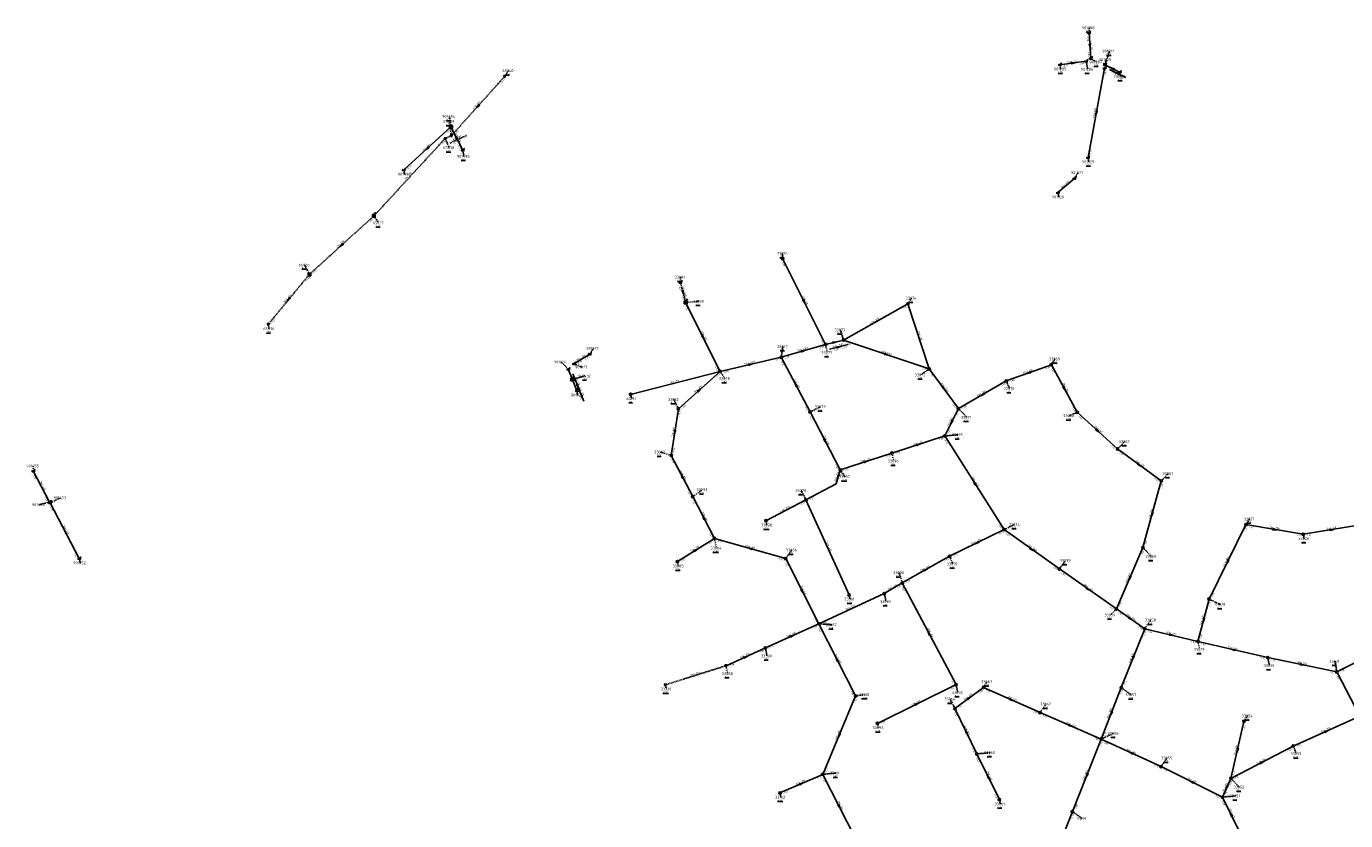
# Model space of a CAD drawing. Extents: x 188323 to 208361, y 565368 to 574910.
# Tile 30 of 256: x 198955 to 199667, y 567965 to 568394. Entities that reach past the tile are written whole.
import ezdxf

# ---------------------------------------------------------------- set-up
doc = ezdxf.new("R2010")
doc.units = 0
for name, pattern in [('BORDER', [1.75, 0.5, -0.25, 0.5, -0.25, 0, -0.25]), ('DASHDOT', [1, 0.5, -0.25, 0, -0.25]), ('DASHED', [0.75, 0.5, -0.25])]:
    doc.linetypes.add(name, pattern=pattern)
doc.layers.get('0').update_dxf_attribs({"linetype": 'CONTINUOUS'})
for name, color, linetype in [('RIO-AFM', 7, 'CONTINUOUS'), ('RIO-BOK', 7, 'CONTINUOUS'), ('RIO-DET', 7, 'CONTINUOUS'), ('RIO-KNP', 7, 'CONTINUOUS'), ('RIO-KNR', 7, 'CONTINUOUS'), ('RIO-LAG', 7, 'CONTINUOUS'), ('RIO-LAG_0B', 7, 'CONTINUOUS'), ('RIO-LAG_2B', 7, 'DASHED'), ('RIO-LAG_4', 7, 'BORDER'), ('RIO-LEN', 7, 'CONTINUOUS'), ('RIO-MVD', 1, 'CONTINUOUS'), ('RIO-VRB', 6, 'DASHDOT'), ('RIO-VRH', 7, 'CONTINUOUS')]:
    doc.layers.add(name, color=color, linetype=linetype)
doc.styles.add('RIO-TXT', font='isocp.shx')

# ---------------------------------------------------------------- blocks, each defined once
blk = doc.blocks.new('L_VHR')
blk.add_lwpolyline([(-0.5, 0), (0.5, 0), (-0.5, 0.15), (-0.5, -0.15), (0.5, 0)])
blk = doc.blocks.new('K_IPG')
blk.add_circle((0, 0), 0.5)
for points in [[(0, 0), (-0.5, 0), (-0.433013, 0.25)], [(0, 0), (-0.433013, -0.25), (-0.5, 0)], [(0, 0), (-0.433013, 0.25), (-0.25, 0.433013)], [(0, 0), (-0.25, -0.433013), (-0.433013, -0.25)], [(0, 0), (-0.25, 0.433013), (0, 0.5)], [(0, 0), (0, -0.5), (-0.25, -0.433013)], [(0, 0), (0, 0.5), (0.25, 0.433013)], [(0, 0), (0.25, 0.433013), (0.433013, 0.25)], [(0, 0), (0.433013, 0.25), (0.5, 0)], [(0, 0), (0.5, 0), (0.433013, -0.25)], [(0, 0), (0.433013, -0.25), (0.25, -0.433013)], [(0, 0), (0.25, -0.433013), (0, -0.5)]]:
    blk.add_solid(points)
at = {"style": 'RIO-TXT', "flags": 1}
blk.add_attdef('KNOOPNAAM', (2, 2), '', height=1, dxfattribs=at)
blk = doc.blocks.new('K_OVL')
for points in [[(0.6, 0.6), (-0.6, 0.6), (-0.6, -0.6), (0.6, -0.6)], [(1, 1.25), (0.474823, 0.983111), (0.413034, 1.369554)]]:
    blk.add_lwpolyline(points, close=True)
blk.add_arc((0.81571, 0.439293), 0.83139, 77.193131, 168.854604)
blk.add_solid([(-0.6, 0.6), (0.6, 0.6), (-0.6, -0.6), (0.6, -0.6)])
at = {"style": 'RIO-TXT', "flags": 1}
blk.add_attdef('KNOOPNAAM', (2, 2), '', height=1, dxfattribs=at)
blk = doc.blocks.new('K_UTB')
blk.add_lwpolyline([(0.5, 0.15), (0.5, -0.3), (-0.5, -0.3), (-0.5, 0.15), (-0.45, 0.15), (-0.45, -0.25), (0, -0.25), (0.45, -0.25), (0.45, 0.15)], close=True)
blk.add_lwpolyline([(0.85, 0.6), (0.55, 0.65), (0.614828, 0.459583), (0.850842, 0.598937)])
blk.add_arc((0.85, -0.25), 0.85, 90, 180)
at = {"style": 'RIO-TXT', "flags": 1}
blk.add_attdef('KNOOPNAAM', (2, 2), '', height=1, dxfattribs=at)
blk = doc.blocks.new('K_IPD')
blk.add_lwpolyline([(-0.496027, 0.307994), (0.503973, 0.307994), (0.003973, -0.558031)], close=True)
blk.add_solid([(-0.496027, 0.307994), (0.503973, 0.307994), (0.003973, -0.558031)])
at = {"style": 'RIO-TXT', "flags": 1}
blk.add_attdef('KNOOPNAAM', (2, 2), '', height=1, dxfattribs=at)
blk = doc.blocks.new('K_RGM')
blk.add_lwpolyline([(-0.6, 0.6), (-0.6, -0.6), (0.6, -0.6), (0.6, 0.6)], close=True)
blk.add_solid([(-0.6, 0.6), (0, 0.6), (-0.6, -0.6), (0, -0.6)])
at = {"style": 'RIO-TXT', "flags": 1}
blk.add_attdef('KNOOPNAAM', (2, 2), '', height=1, dxfattribs=at)
blk = doc.blocks.new('K_DIV')
for p, q in [((-0.65, 0.65), (-0.65, -0.65)), ((0.65, 0.65), (-0.65, 0.65)), ((0.65, -0.65), (0.65, 0.65)), ((-0.65, -0.65), (0.65, -0.65))]:
    blk.add_line(p, q)
blk = doc.blocks.new('559_03______33073_____33075_')
at = {"layer": 'RIO-LAG_0B'}
blk.add_line((0, 0), (-10.057, -2.492), dxfattribs=at)
at = {"layer": 'RIO-VRH', "xscale": 2, "yscale": 2, "zscale": 2, "rotation": 373.8958}
blk.add_blockref('L_VHR', (-5.0285, -1.246), dxfattribs=at)
at = {"layer": 'RIO-AFM', "style": 'RIO-TXT'}
blk.add_text('r 1000', height=0.9, rotation=373.8958, dxfattribs=at).set_placement((-6.1975, -1.0193))
at = {"layer": 'RIO-BOK', "style": 'RIO-TXT'}
for s, p in [('-2.23', (-8.3613, -3.5137)), ('-2.25', (-3.6433, -2.3432))]:
    blk.add_text(s, height=0.9, rotation=373.8958, dxfattribs=at).set_placement(p)
at = {"layer": 'RIO-LEN', "style": 'RIO-TXT'}
blk.add_text('10m', height=0.9, rotation=373.8958, dxfattribs=at).set_placement((-8.2939, -1.5394))
blk = doc.blocks.new('1002_06______65038_____65039_')
at = {"layer": 'RIO-LAG_2B'}
blk.add_line((0, 0), (8.94, 4.063), dxfattribs=at)
at = {"layer": 'RIO-AFM', "style": 'RIO-TXT'}
blk.add_text('r 200', height=0.9, rotation=24.4415, dxfattribs=at).set_placement((3.2794, 2.0399))
at = {"layer": 'RIO-BOK', "style": 'RIO-TXT'}
blk.add_text('-0.71', height=0.9, rotation=24.4415, dxfattribs=at).set_placement((1.8536, -0.6953))
at = {"layer": 'RIO-LEN', "style": 'RIO-TXT'}
blk.add_text('4m', height=0.9, rotation=24.4415, dxfattribs=at).set_placement((1.8046, 1.3695))
blk = doc.blocks.new('1346_90______901024____901532_')
at = {"layer": 'RIO-LAG'}
blk.add_line((0, 0), (3.664, -9.112), dxfattribs=at)
at = {"layer": 'RIO-AFM', "style": 'RIO-TXT'}
blk.add_text('r 700', height=0.9, rotation=291.8797, dxfattribs=at).set_placement((1.8932, -3.3674))
at = {"layer": 'RIO-BOK', "style": 'RIO-TXT'}
for p in [(-0.7766, -1.8211), (0.8357, -5.83)]:
    blk.add_text('-1.70', height=0.9, rotation=291.8797, dxfattribs=at).set_placement(p)
at = {"layer": 'RIO-LEN', "style": 'RIO-TXT'}
blk.add_text('6m', height=0.9, rotation=291.8797, dxfattribs=at).set_placement((1.2887, -1.8644))
blk = doc.blocks.new('1347_90______901532__c2901025_')
at = {"layer": 'RIO-LAG'}
blk.add_line((0, 0), (3.635, -9.124), dxfattribs=at)
at = {"layer": 'RIO-AFM', "style": 'RIO-TXT'}
blk.add_text('r 700', height=0.9, rotation=291.695, dxfattribs=at).set_placement((1.8824, -3.3734))
at = {"layer": 'RIO-BOK', "style": 'RIO-TXT'}
for p in [(-0.7824, -1.8186), (0.8169, -5.8327)]:
    blk.add_text('-1.70', height=0.9, rotation=291.695, dxfattribs=at).set_placement(p)
at = {"layer": 'RIO-LEN', "style": 'RIO-TXT'}
blk.add_text('7m', height=0.9, rotation=291.695, dxfattribs=at).set_placement((1.2827, -1.8685))
blk = doc.blocks.new('1445_90______901811____901812_')
at = {"layer": 'RIO-LAG'}
blk.add_line((0, 0), (8.764, -4.431), dxfattribs=at)
at = {"layer": 'RIO-VRH', "xscale": 2, "yscale": 2, "zscale": 2, "rotation": 513.149}
blk.add_blockref('L_VHR', (4.382, -2.2155), dxfattribs=at)
at = {"layer": 'RIO-AFM', "style": 'RIO-TXT'}
blk.add_text('r 315', height=0.9, rotation=333.149, dxfattribs=at).set_placement((3.6437, -1.2817))
at = {"layer": 'RIO-BOK', "style": 'RIO-TXT'}
for s, p in [('-0.76', (0.6176, -1.8809)), ('-0.52', (4.473, -3.8299))]:
    blk.add_text(s, height=0.9, rotation=333.149, dxfattribs=at).set_placement(p)
at = {"layer": 'RIO-LEN', "style": 'RIO-TXT'}
blk.add_text('9m', height=0.9, rotation=333.149, dxfattribs=at).set_placement((2.198, -0.5508))

msp = doc.modelspace()

# ---------------------------------------------------------------- linework, layer by layer
at = {"layer": 'RIO-LAG'}
for p, q in [((199529.088, 568376.256), (199528.128, 568390.016)), ((199512.416, 568372.864), (199526.576, 568374.72)), ((199536.56, 568370.944), (199527.584, 568322.816)), ((199536.736, 568372.864), (199544.656, 568368.832)), ((199183.904, 568339.328), (199158.448, 568316.16)), ((199183.904, 568339.328), (199190.208, 568326.784)), ((199511.376, 568303.936), (199520.256, 568311.552)), ((199258.784, 568216.832), (199250.256, 568211.584)), ((199247.168, 568208.64), (199249.376, 568203.072)), ((199249.376, 568203.072), (199251.808, 568196.992)), ((198967.376, 568136.96), (198958.544, 568153.728)), ((198983.376, 568106.496), (198967.6, 568136.512))]:
    msp.add_line(p, q, dxfattribs=at)
at = {"layer": 'RIO-LAG_0B'}
for p, q in [((199386, 568222.016), (199362.8, 568268.288)), ((199329.104, 568207.424), (199310.496, 568244.608)), ((199395.696, 568224.384), (199430.4, 568243.904)), ((199430.4, 568243.904), (199441.904, 568208.768)), ((199386, 568222.016), (199362.096, 568215.104)), ((199395.696, 568224.384), (199386, 568222.016)), ((199441.904, 568208.768), (199395.696, 568224.384)), ((199362.096, 568215.104), (199329.104, 568207.424)), ((199362.096, 568215.104), (199377.6, 568185.6)), ((199280.8, 568195.072), (199329.104, 568207.424)), ((199329.104, 568207.424), (199306.592, 568187.2)), ((199457.696, 568187.392), (199441.904, 568208.768)), ((199507.808, 568211.072), (199483.504, 568202.304)), ((199521.792, 568185.408), (199507.808, 568211.072)), ((199483.504, 568202.304), (199457.696, 568187.392)), ((199306.592, 568187.2), (199302.704, 568162.176)), ((199377.6, 568185.6), (199393.904, 568154.304)), ((199457.696, 568187.392), (199450.304, 568172.608)), ((199543.504, 568165.632), (199521.792, 568185.408)), ((199450.304, 568172.608), (199421.792, 568163.392)), ((199482.304, 568122.112), (199450.304, 568172.608)), ((199302.704, 568162.176), (199314.304, 568139.904)), ((199421.792, 568163.392), (199393.904, 568154.304)), ((199567.104, 568148.416), (199543.504, 568165.632)), ((199557.2, 568112.384), (199567.104, 568148.416)), ((199314.304, 568139.904), (199326, 568117.376)), ((199353.792, 568126.912), (199375.392, 568138.112)), ((199398.72, 568086.912), (199375.392, 568138.112)), ((199452.896, 568107.712), (199482.304, 568122.112)), ((199482.304, 568122.112), (199512.192, 568100.928)), ((199612.8, 568124.8), (199592.896, 568084.608)), ((199643.696, 568119.616), (199612.8, 568124.8)), ((199674.592, 568124.608), (199643.696, 568119.616)), ((199326, 568117.376), (199306.096, 568104.832)), ((199326, 568117.376), (199364.496, 568106.496)), ((199542.896, 568079.296), (199557.2, 568112.384)), ((199364.496, 568106.496), (199382.304, 568071.296)), ((199427.392, 568093.376), (199452.896, 568107.712)), ((199542.896, 568079.296), (199512.192, 568100.928)), ((199417.696, 568087.616), (199427.392, 568093.376)), ((199456.4, 568038.528), (199427.392, 568093.376)), ((199382.304, 568071.296), (199417.696, 568087.616)), ((199592.896, 568084.608), (199586.896, 568061.824)), ((199558.208, 568068.672), (199542.896, 568079.296)), ((199382.304, 568071.296), (199353.504, 568058.304)), ((199382.304, 568071.296), (199402.208, 568032.384)), ((199545.504, 568036.928), (199558.208, 568068.672)), ((199586.896, 568061.824), (199558.208, 568068.672)), ((199353.504, 568058.304), (199332.304, 568048.704)), ((199586.896, 568061.824), (199624.608, 568053.12)), ((199661.792, 568045.376), (199689.792, 568059.52)), ((199624.608, 568053.12), (199661.792, 568045.376)), ((199661.792, 568045.376), (199674.208, 568021.504)), ((199456.4, 568038.528), (199414, 568017.6)), ((199471.2, 568036.992), (199455.808, 568025.6)), ((199501.696, 568023.424), (199471.2, 568036.992)), ((199534.704, 568009.088), (199545.504, 568036.928)), ((199402.208, 568032.384), (199384.496, 567990.08)), ((199455.808, 568025.6), (199467.6, 568001.088)), ((199534.704, 568009.088), (199501.696, 568023.424)), ((199638.304, 568005.312), (199674.208, 568021.504)), ((199604.704, 567987.904), (199611.696, 568018.624)), ((199534.704, 568009.088), (199519.2, 567969.984)), ((199567.008, 567994.304), (199534.704, 568009.088)), ((199467.6, 568001.088), (199479.808, 567976.512)), ((199604.704, 567987.904), (199638.304, 568005.312)), ((199600.096, 567977.792), (199567.008, 567994.304)), ((199384.496, 567990.08), (199361.408, 567980.096)), ((199384.496, 567990.08), (199402.208, 567955.52)), ((199600.096, 567977.792), (199604.704, 567987.904)), ((199609.408, 567959.104), (199600.096, 567977.792)), ((199504.608, 567932.928), (199519.2, 567969.984))]:
    msp.add_line(p, q, dxfattribs=at)
msp.add_lwpolyline([(199393.904, 568154.304), (199391.696, 568146.88), (199375.392, 568138.112)], dxfattribs=at)
at = {"layer": 'RIO-LAG_2B'}
for p, q in [((199184.096, 568334.592), (199212.896, 568366.592)), ((199142.304, 568291.328), (199180.8, 568333.12)), ((199180.8, 568333.12), (199184.096, 568334.592)), ((199107.504, 568259.776), (199142.304, 568291.328)), ((199107.504, 568259.776), (199085.296, 568232.832)), ((199299.6, 568038.4), (199332.304, 568048.704))]:
    msp.add_line(p, q, dxfattribs=at)
at = {"layer": 'RIO-LAG_4'}
msp.add_line((199310.496, 568244.608), (199307.696, 568255.488), dxfattribs=at)
at = {"layer": 'RIO-VRB'}
for p, q in [((199528.13, 568390), (199528.1297, 568392.775)), ((199529.09, 568376.25), (199532.2114, 568374.3304)), ((199536.56, 568370.94), (199537.2671, 568375.6532)), ((199536.74, 568372.86), (199539.159, 568380.2086)), ((199212.9, 568366.6), (199214.8764, 568369.6558)), ((199512.41, 568372.88), (199512.9435, 568370.5516)), ((199526.58, 568374.75), (199527.4606, 568370.452)), ((199544.66, 568368.85), (199545.1935, 568366.5216)), ((199184.1, 568334.6), (199182.8702, 568342.2673)), ((199183.9, 568339.3), (199183.0179, 568344.9977)), ((199180.8, 568333.1), (199182.8771, 568328.0911)), ((199190.21, 568326.77), (199190.9171, 568323.4568)), ((199527.58, 568322.81), (199528.1135, 568320.4816)), ((199158.45, 568316.18), (199158.9835, 568313.8516)), ((199520.26, 568311.56), (199522.2364, 568314.6158)), ((199511.38, 568303.92), (199511.9135, 568301.5916)), ((199142.3, 568291.3), (199144.837, 568287.6047)), ((199362.8, 568268.3), (199362.7997, 568271.075)), ((199107.5, 568259.8), (199104.9616, 568264.8945)), ((199307.7, 568255.5), (199307.6997, 568258.275)), ((199310.5, 568244.6), (199317.575, 568245.3)), ((199430.4, 568243.9), (199432.3764, 568246.9558)), ((199085.3, 568232.8), (199085.8335, 568230.4716)), ((199395.7, 568224.4), (199393.9633, 568229.8686)), ((199258.79, 568216.82), (199260.7664, 568219.8758)), ((199362.1, 568215.1), (199362.9806, 568220.798)), ((199386, 568222), (199386.8806, 568217.702)), ((199247.16, 568208.62), (199243.2715, 568212.5812)), ((199507.8, 568211.1), (199509.7764, 568214.1558)), ((199249.38, 568203.09), (199256.3475, 568205.0187)), ((199250.26, 568211.61), (199254.6549, 568209.7723)), ((199329.1, 568207.4), (199331.637, 568203.7047)), ((199441.9, 568208.8), (199437.2478, 568205.5933)), ((199483.5, 568202.3), (199485.2352, 568198.2308)), ((199251.81, 568196.98), (199252.3435, 568194.6516)), ((199280.8, 568195.1), (199281.3335, 568192.7716)), ((199306.6, 568187.2), (199304.0616, 568192.2945)), ((199377.6, 568185.6), (199383.3086, 568188.378)), ((199457.7, 568187.4), (199462.2472, 568182.6798)), ((199521.8, 568185.4), (199517.4059, 568183.5609)), ((199450.3, 568172.6), (199457.375, 568173.3)), ((199543.5, 568165.6), (199547.3874, 568169.5624)), ((199302.7, 568162.2), (199296.717, 568163.9531)), ((199421.8, 568163.4), (199422.6806, 568159.102)), ((198958.55, 568153.71), (198958.5497, 568156.485)), ((199393.9, 568154.3), (199396.437, 568150.6047)), ((199567.1, 568148.4), (199570.9874, 568152.3624)), ((199314.3, 568139.9), (199319.5609, 568143.6378)), ((199375.4, 568138.1), (199372.8616, 568143.1945)), ((198967.37, 568136.94), (198961.6621, 568135.5602)), ((198967.6, 568136.5), (198973.3086, 568139.278)), ((199353.8, 568126.9), (199354.3335, 568124.5716)), ((199612.8, 568124.8), (199614.7764, 568127.8558)), ((199482.3, 568122.1), (199488.0086, 568124.878)), ((199643.7, 568119.6), (199644.2335, 568117.2716)), ((199326, 568117.4), (199327.0541, 568112.1171)), ((199557.2, 568112.4), (199561.7472, 568107.6798)), ((198983.37, 568106.51), (198983.9035, 568104.1816)), ((199364.5, 568106.5), (199367.7618, 568111.088)), ((199452.9, 568107.7), (199454.6352, 568103.6308)), ((199512.2, 568100.9), (199515.4618, 568105.488)), ((199306.1, 568104.8), (199306.6335, 568102.4716)), ((199427.4, 568093.4), (199425.6633, 568098.8686)), ((199398.72, 568086.94), (199399.2535, 568084.6116)), ((199417.7, 568087.6), (199418.5806, 568083.302)), ((199592.9, 568084.6), (199599.0269, 568081.7622)), ((199542.9, 568079.3), (199539.6394, 568076.111)), ((199382.3, 568071.3), (199389.2675, 568070.7713)), ((199558.2, 568068.7), (199561.4618, 568073.288)), ((199353.5, 568058.31), (199354.3806, 568054.012)), ((199586.9, 568061.8), (199587.7806, 568057.502)), ((199332.3, 568048.7), (199333.1806, 568044.402)), ((199624.6, 568053.1), (199625.4806, 568048.802)), ((199661.8, 568045.4), (199660.9179, 568051.0977)), ((199299.6, 568038.4), (199300.1335, 568036.0716)), ((199456.4, 568038.5), (199457.2806, 568034.202)), ((199471.2, 568037), (199473.1764, 568040.0558)), ((199545.5, 568036.9), (199550.9194, 568033.0519)), ((199402.2, 568032.4), (199407.275, 568033.1)), ((199455.8, 568025.6), (199453.2616, 568030.6945)), ((199501.7, 568023.4), (199504.9618, 568027.988)), ((199611.7, 568018.6), (199613.6764, 568021.6558)), ((199414, 568017.6), (199414.5335, 568015.2716)), ((199534.7, 568009.1), (199541.3482, 568012.22)), ((199467.6, 568001.1), (199474.675, 568001.8)), ((199567, 567994.3), (199570.2618, 567998.888)), ((199638.3, 568005.3), (199640.0352, 568001.2308)), ((199384.5, 567990.1), (199391.575, 567990.8)), ((199604.7, 567987.9), (199609.2472, 567983.1798)), ((199361.4, 567980.1), (199361.9335, 567977.7716)), ((199600.1, 567977.8), (199607.175, 567978.5)), ((199479.8, 567976.5), (199480.3335, 567974.1716)), ((199519.2, 567970), (199524.6194, 567966.1519))]:
    msp.add_line(p, q, dxfattribs=at)

# ---------------------------------------------------------------- block references
at = {"layer": 'RIO-DET'}
for name, p in [('1445_90______901811____901812_', (199539.232, 568370.368)), ('1002_06______65038_____65039_', (199183.296, 568330.624)), ('559_03______33073_____33075_', (199398.208, 568221.888)), ('1346_90______901024____901532_', (199249.664, 568206.144)), ('1347_90______901532__c2901025_', (199251.872, 568200.576))]:
    msp.add_blockref(name, p, dxfattribs=at)
at = {"layer": 'RIO-KNP', "xscale": 1.25, "yscale": 1.25, "zscale": 1.25}
for name, p in [('K_UTB', (199528.128, 568390.016)), ('K_UTB', (199526.576, 568374.72)), ('K_UTB', (199529.088, 568376.256)), ('K_UTB', (199512.416, 568372.864)), ('K_UTB', (199536.56, 568370.944)), ('K_UTB', (199536.736, 568372.864)), ('K_UTB', (199544.656, 568368.832)), ('K_IPD', (199212.896, 568366.592)), ('K_DIV', (199183.904, 568339.328)), ('K_IPD', (199180.8, 568333.12)), ('K_IPD', (199184.096, 568334.592)), ('K_UTB', (199190.208, 568326.784)), ('K_UTB', (199527.584, 568322.816)), ('K_UTB', (199158.448, 568316.16)), ('K_UTB', (199520.256, 568311.552)), ('K_UTB', (199511.376, 568303.936)), ('K_OVL', (199142.304, 568291.328)), ('K_IPG', (199362.8, 568268.288)), ('K_RGM', (199107.504, 568259.776)), ('K_UTB', (199307.696, 568255.488)), ('K_OVL', (199310.496, 568244.608)), ('K_IPG', (199430.4, 568243.904)), ('K_IPD', (199085.296, 568232.832)), ('K_IPG', (199386, 568222.016)), ('K_IPG', (199395.696, 568224.384)), ('K_UTB', (199250.256, 568211.584)), ('K_UTB', (199258.784, 568216.832)), ('K_IPG', (199362.096, 568215.104)), ('K_UTB', (199247.168, 568208.64)), ('K_OVL', (199249.376, 568203.072)), ('K_IPG', (199329.104, 568207.424)), ('K_IPG', (199441.904, 568208.768)), ('K_IPG', (199507.808, 568211.072)), ('K_UTB', (199251.808, 568196.992)), ('K_IPG', (199483.504, 568202.304)), ('K_IPG', (199280.8, 568195.072)), ('K_IPG', (199306.592, 568187.2)), ('K_IPG', (199377.6, 568185.6)), ('K_IPG', (199457.696, 568187.392)), ('K_IPG', (199521.792, 568185.408)), ('K_IPG', (199450.304, 568172.608)), ('K_IPG', (199302.704, 568162.176)), ('K_IPG', (199421.792, 568163.392)), ('K_IPG', (199543.504, 568165.632)), ('K_IPG', (199393.904, 568154.304)), ('K_UTB', (198958.544, 568153.728)), ('K_IPG', (199567.104, 568148.416)), ('K_UTB', (198967.376, 568136.96)), ('K_UTB', (198967.6, 568136.512)), ('K_IPG', (199314.304, 568139.904)), ('K_IPG', (199375.392, 568138.112)), ('K_IPG', (199353.792, 568126.912)), ('K_IPG', (199482.304, 568122.112)), ('K_IPG', (199612.8, 568124.8)), ('K_IPG', (199643.696, 568119.616)), ('K_IPG', (199326, 568117.376)), ('K_IPG', (199557.2, 568112.384)), ('K_UTB', (198983.376, 568106.496)), ('K_IPG', (199306.096, 568104.832)), ('K_IPG', (199364.496, 568106.496)), ('K_IPG', (199452.896, 568107.712)), ('K_IPG', (199512.192, 568100.928)), ('K_IPG', (199427.392, 568093.376)), ('K_IPG', (199398.72, 568086.912)), ('K_IPG', (199417.696, 568087.616)), ('K_IPG', (199592.896, 568084.608)), ('K_IPG', (199542.896, 568079.296)), ('K_IPG', (199382.304, 568071.296)), ('K_IPG', (199558.208, 568068.672)), ('K_IPG', (199586.896, 568061.824)), ('K_IPG', (199353.504, 568058.304)), ('K_IPD', (199332.304, 568048.704)), ('K_IPG', (199624.608, 568053.12)), ('K_IPG', (199661.792, 568045.376)), ('K_IPD', (199299.6, 568038.4)), ('K_IPG', (199456.4, 568038.528)), ('K_IPG', (199471.2, 568036.992)), ('K_IPG', (199545.504, 568036.928)), ('K_IPG', (199402.208, 568032.384)), ('K_IPG', (199455.808, 568025.6)), ('K_IPG', (199501.696, 568023.424)), ('K_IPG', (199414, 568017.6)), ('K_IPG', (199611.696, 568018.624)), ('K_IPG', (199534.704, 568009.088)), ('K_IPG', (199638.304, 568005.312)), ('K_IPG', (199467.6, 568001.088)), ('K_IPG', (199567.008, 567994.304)), ('K_IPG', (199384.496, 567990.08)), ('K_IPG', (199604.704, 567987.904)), ('K_IPG', (199361.408, 567980.096)), ('K_IPG', (199479.808, 567976.512)), ('K_IPG', (199600.096, 567977.792)), ('K_IPG', (199519.2, 567969.984))]:
    msp.add_blockref(name, p, dxfattribs=at)
at = {"layer": 'RIO-VRH', "xscale": 2, "yscale": 2, "zscale": 2}
for p, rotation in [((199528.61, 568383.125), 274.0025), ((199519.495, 568373.815), 7.5171), ((199540.7, 568370.855), 513.149), ((199198.5, 568350.6), 228.0079), ((199532.07, 568346.875), 259.4234), ((199187.055, 568333.035), 296.7358), ((199171.175, 568327.74), 222.2493), ((199124.9, 568275.55), 222.1463), ((199309.1, 568250.05), 284.4143), ((199096.4, 568246.3), 230.5671), ((199374.4, 568245.15), 296.6209), ((199319.8, 568226), 296.5714), ((199374.05, 568218.55), 376.102), ((199390.85, 568223.2), 373.8958), ((199418.8, 568216.6), 341.344), ((199345.6, 568211.25), 373.1327), ((199495.65, 568206.7), 199.9053), ((199317.85, 568197.3), 401.9126), ((199369.85, 568200.35), 477.7248), ((199449.8, 568198.1), 306.4445), ((199514.8, 568198.25), 298.5854), ((199470.6, 568194.85), 210.0042), ((199454, 568180), 243.4286), ((199532.65, 568175.5), 317.6256), ((199304.65, 568174.7), 261.1251), ((199385.75, 568169.95), 297.5153), ((199436.05, 568168), 377.8886), ((199407.85, 568158.85), 378.0627), ((199555.3, 568157), 323.9186), ((199308.5, 568151.05), 477.4888), ((199392.8, 568150.6), 253.4355), ((199466.3, 568147.35), 122.3667), ((199320.15, 568128.65), 477.4807), ((199562.15, 568130.4), 254.6162), ((199628.25, 568122.2), 350.4485), ((199659.15, 568122.1), 369.1906), ((199345.25, 568111.95), 524.1938), ((199467.6, 568114.9), 206.0928), ((199497.25, 568111.5), 324.6658), ((199316.05, 568111.1), 392.3373), ((199602.85, 568104.7), 243.657), ((199440.15, 568100.55), 29.2801), ((199527.55, 568090.1), 324.874), ((199550.05, 568095.85), 246.6278), ((199373.4, 568088.9), 296.8313), ((199550.55, 568074), 325.2889), ((199589.9, 568073.2), 255.2488), ((199367.9, 568064.805), 384.2749), ((199441.9, 568065.95), 117.8508), ((199572.55, 568065.25), 346.483), ((199605.75, 568057.45), 527.0067), ((199342.9, 568053.505), 384.3824), ((199392.25, 568051.85), 477.0992), ((199551.85, 568052.8), 248.2228), ((199643.2, 568049.25), 348.3067), ((199435.2, 568028.05), 386.2372), ((199463.5, 568031.3), 396.5074), ((199486.45, 568030.2), 335.9702), ((199540.1, 568023), 248.7625), ((199461.7, 568013.35), 475.7235), ((199518.2, 568016.25), 336.5737), ((199656.25, 568013.4), 24.285), ((199393.35, 568011.25), 247.2868), ((199550.85, 568001.7), 155.385), ((199608.2, 568003.25), 257.1476), ((199621.5, 567996.6), 27.3749), ((199372.95, 567985.1), 383.4055), ((199473.7, 567988.8), 476.3848), ((199526.95, 567989.55), 248.3688), ((199583.55, 567986.05), 153.5069), ((199602.4, 567982.85), 245.5067), ((199393.35, 567972.8), 297.0988), ((199604.75, 567968.45), 116.4488)]:
    msp.add_blockref('L_VHR', p, dxfattribs=dict(at, rotation=rotation))

# ---------------------------------------------------------------- texts
at = {"layer": 'RIO-AFM', "style": 'RIO-TXT'}
for s, rotation, p in [('r 900', 274.0025, (199529.0562, 568383.9686)), ('r 315', 7.5171, (199518.6262, 568374.2047)), ('r 200', 48.0079, (199197.5863, 568350.3323)), ('r 900', 439.4234, (199531.4151, 568346.1727)), ('r 700', 296.7358, (199187.1406, 568333.9854)), ('r 800', 402.2493, (199170.2318, 568327.5727)), ('r 200', 47.3485, (199160.6333, 568311.9428)), ('r 650', 40.7033, (199514.8798, 568307.5907)), ('r 200', 42.1463, (199123.9639, 568275.3771)), ('r 200', 410.5671, (199095.4908, 568245.9981)), ('r 1000', 284.4143, (199309.3182, 568251.2218)), ('r 200', 296.6209, (199374.4982, 568246.1057)), ('r 200', 29.3313, (199412.0986, 568234.1889)), ('r 1000', 296.5714, (199319.7751, 568227.1958)), ('r 200', 288.1479, (199436.3834, 568227.2796)), ('r 1000', 376.102, (199372.8714, 568218.7377)), ('r 700', 391.4128, (199253.5714, 568214.2216)), ('r 1000', 373.1327, (199344.4319, 568211.5012)), ('r 1000', 341.344, (199417.9409, 568217.4334)), ('r 300', 379.9053, (199494.7152, 568206.9014)), ('r 315', 14.2857, (199304.0415, 568201.5346)), ('r 300', 401.9126, (199316.9069, 568197.1374)), ('r 300', 297.7248, (199369.9246, 568201.3046)), ('r 1000', 306.4445, (199449.5666, 568199.2709)), ('r 300', 298.5854, (199514.859, 568199.2053)), ('r 300', 390.0042, (199469.6436, 568194.8854)), ('r 300', 441.1251, (199304.0236, 568173.9775)), ('r 1000', 423.4286, (199453.0654, 568179.259)), ('r 300', 317.6256, (199532.3942, 568176.4222)), ('r 300', 297.5153, (199385.8285, 568170.9049)), ('r 300', 377.8886, (199435.1225, 568168.2354)), ('r 300', 378.0627, (199406.9217, 568159.0824)), ('r 300', 323.9186, (199554.9446, 568157.8886)), ('r 300', 297.4888, (199308.5761, 568152.0033)), ('r 250', 433.4355, (199392.088, 568149.9663)), ('r 1000', 302.3668, (199466.1596, 568148.5399)), ('r 500', 297.7479, (198963.03, 568146.2778)), ('r 250', 27.4048, (199363.6508, 568132.571)), ('r 300', 297.4807, (199320.2264, 568129.6031)), ('r 300', 74.6162, (199561.4531, 568129.7514)), ('r 500', 297.7436, (198975.5594, 568122.4598)), ('r 300', 350.4485, (199627.5353, 568122.8369)), ('r 300', 369.1906, (199658.2683, 568122.4734)), ('r 300', 392.3373, (199315.094, 568111.0947)), ('r 300', 344.1939, (199344.6098, 568112.6635)), ('r 200', 294.5113, (199387.1946, 568113.4719)), ('r 400', 26.0928, (199466.6526, 568114.9927)), ('r 1000', 324.6658, (199496.6643, 568112.5416)), ('r 300', 423.657, (199602.03, 568104.2014)), ('r 400', 29.2801, (199439.1986, 568100.5897)), ('r 300', 66.6278, (199549.2696, 568095.3044)), ('r 400', 30.8737, (199421.5979, 568090.5133)), ('r 1000', 324.874, (199526.9606, 568091.1398)), ('r 300', 296.8313, (199373.4911, 568089.8544)), ('r 400', 24.7213, (199399.055, 568079.5653)), ('r 1000', 325.2889, (199549.9497, 568075.0305)), ('r 300', 435.2488, (199589.2035, 568072.5453)), ('r 300', 384.2749, (199366.9515, 568064.9361)), ('r 300', 297.8508, (199441.9804, 568066.9092)), ('r 500', 346.483, (199571.8808, 568065.9342)), ('r 300', 384.3824, (199341.9526, 568053.632)), ('r 1000', 68.2228, (199550.9851, 568051.9824)), ('r 500', 347.0067, (199605.0752, 568058.1309)), ('r 300', 297.0992, (199392.3379, 568052.8054)), ('r 500', 348.3067, (199642.51, 568049.9152)), ('r 250', 17.4819, (199315.0269, 568043.7835)), ('r 300', 386.2372, (199434.2457, 568028.1532)), ('r 300', 396.5074, (199462.5478, 568031.2242)), ('r 300', 335.9702, (199485.9174, 568030.996)), ('r 1000', 68.7625, (199539.2428, 568022.1744)), ('r 300', 427.2868, (199392.5629, 568010.7006)), ('r 300', 295.7235, (199461.8061, 568014.3007)), ('r 300', 336.5737, (199517.6596, 568017.0409)), ('r 300', 24.285, (199655.3057, 568013.5224)), ('r 300', 77.1476, (199607.5324, 568002.571)), ('r 600', 335.385, (199550.326, 568002.5019)), ('r 300', 27.3749, (199620.5508, 567996.6715)), ('r 1000', 428.3688, (199526.0753, 567988.7346)), ('r 300', 383.4055, (199372.0046, 567985.2437)), ('r 300', 296.3848, (199473.7953, 567989.7517)), ('r 500', 333.5069, (199583.0527, 567986.8691)), ('r 300', 65.5067, (199601.6092, 567982.3201)), ('r 300', 297.0988, (199393.4365, 567973.7547)), ('r 400', 296.4488, (199604.8422, 567969.4013))]:
    msp.add_text(s, height=0.9, rotation=rotation, dxfattribs=at).set_placement(p)
at = {"layer": 'RIO-BOK', "style": 'RIO-TXT'}
for s, rotation, p in [('-1.78', 274.0025, (199526.8318, 568388.5053)), ('-1.83', 274.0025, (199527.414, 568380.2428)), ('-0.41', 7.5171, (199513.9809, 568371.6752)), ('-0.58', 7.5171, (199522.6973, 568372.8255)), ('-0.87', 439.4234, (199537.1563, 568366.6581)), ('-0.71', 48.0079, (199211.1973, 568362.6153)), ('-0.70', 402.2493, (199181.7937, 568335.5211)), ('-0.70', 296.7358, (199183.2804, 568337.4197)), ('-0.79', 48.0079, (199186.077, 568334.7039)), ('-1.79', 47.3485, (199179.0516, 568329.1352)), ('-0.75', 296.7358, (199187.1214, 568329.8046)), ('-2.07', 439.4234, (199529.2123, 568323.9303)), ('-0.75', 402.2493, (199160.4275, 568316.0862)), ('-1.02', 42.1463, (199140.1995, 568287.5103)), ('-1.17', 42.1463, (199109.4773, 568259.7014)), ('-1.18', 296.6209, (199362.1766, 568266.421)), ('-0.68', 410.5671, (199105.9623, 568255.7562)), ('-2.25', 284.4143, (199306.6934, 568253.7953)), ('-2.37', 284.4143, (199308.1283, 568248.2241)), ('-1.92', 296.5714, (199309.875, 568242.7215)), ('-1.16', 29.3313, (199427.5107, 568240.6704)), ('-0.82', 410.5671, (199087.2703, 568232.9933)), ('-2.23', 376.102, (199382.4461, 568219.5305)), ('-1.34', 296.6209, (199382.9388, 568225.0517)), ('-2.25', 341.344, (199396.5795, 568222.6263)), ('-2.25', 391.4128, (199252.1846, 568211.1461)), ('-2.25', 391.4128, (199256.0192, 568213.4915)), ('-2.17', 373.1327, (199358.4213, 568212.8234)), ('-1.56', 297.7248, (199361.5129, 568213.2093)), ('-2.17', 376.102, (199363.8338, 568214.1443)), ('-2.09', 296.5714, (199326.0354, 568210.4519)), ('-1.76', 401.9126, (199326.9736, 568203.6318)), ('-2.09', 373.1327, (199330.7819, 568206.3558)), ('-2.33', 341.344, (199437.5766, 568208.8121)), ('-2.33', 306.4445, (199441.6064, 568206.8422)), ('-1.38', 379.9053, (199504.4173, 568208.4007)), ('-1.41', 298.5854, (199507.2414, 568209.2007)), ('-1.40', 390.0042, (199480.6417, 568199.0514)), ('-1.40', 379.9053, (199485.2934, 568201.4614)), ('-1.69', 441.1251, (199307.3381, 568182.9356)), ('-1.69', 401.9126, (199308.5769, 568187.0946)), ('-1.47', 297.7248, (199374.4703, 568188.5865)), ('-1.47', 297.5153, (199377.006, 568183.7115)), ('-2.41', 306.4445, (199454.1499, 568189.8754)), ('-2.41', 423.4286, (199457.1115, 568183.1101)), ('-1.49', 390.0042, (199459.6126, 568186.8889)), ('-1.45', 298.5854, (199518.6232, 568188.3385)), ('-1.45', 317.6256, (199521.8916, 568183.4224)), ('-1.68', 377.8886, (199446.8238, 568170.0239)), ('-2.43', 302.3668, (199449.8679, 568170.668)), ('-2.43', 423.4286, (199452.1778, 568173.2271)), ('-1.70', 441.1251, (199304.2983, 568163.3683)), ('-1.58', 378.0627, (199418.3314, 568160.8129)), ('-1.58', 377.8886, (199423.5627, 568162.4988)), ('-1.51', 317.6256, (199539.5385, 568167.3412)), ('-1.51', 323.9186, (199543.8079, 568163.6443)), ('-1.70', 297.4888, (199302.1052, 568160.3117)), ('-1.55', 297.5153, (199390.782, 568157.2992)), ('-1.55', 378.0627, (199395.6655, 568153.4042)), ('-1.50', 297.7479, (198957.9637, 568151.8191)), ('-1.22', 433.4355, (199394.0715, 568149.9722)), ('-1.59', 323.9186, (199562.9713, 568149.6964)), ('-1.61', 297.4888, (199311.1778, 568142.8974)), ('-1.59', 74.6162, (199567.3626, 568144.0749)), ('-1.50', 297.7479, (198964.2306, 568139.9217)), ('-1.50', 297.7436, (198967.0136, 568134.6091)), ('-1.61', 297.4807, (199313.7049, 568138.0118)), ('-1.23', 27.4048, (199372.4044, 568134.9697)), ('-1.23', 388.3607, (199377.2972, 568137.5343)), ('-1.57', 297.4807, (199322.8785, 568120.3975)), ('-0.94', 26.0928, (199479.2334, 568119.0391)), ('-1.64', 302.3668, (199478.9531, 568124.8323)), ('-1.64', 324.6658, (199482.6334, 568120.1485)), ('-1.39', 423.657, (199612.2125, 568120.5157)), ('-1.39', 350.4485, (199613.9491, 568123.1878)), ('-1.47', 350.4485, (199639.4276, 568118.9168)), ('-1.47', 369.1906, (199645.3062, 568118.4426)), ('-1.57', 392.3373, (199323.2784, 568114.0343)), ('-1.57', 344.1939, (199326.9666, 568115.6722)), ('-1.61', 74.6162, (199558.921, 568113.3785)), ('-1.50', 297.7436, (198980.2394, 568109.496)), ('-1.52', 392.3373, (199308.0319, 568104.3672)), ('-1.52', 344.1939, (199360.1803, 568106.2916)), ('-1.75', 29.2801, (199450.0077, 568104.4729)), ('-1.75', 26.0928, (199454.7729, 568107.0584)), ('-1.61', 66.6278, (199556.8587, 568108.08)), ('-1.52', 296.8313, (199363.8835, 568104.6187)), ('-2.63', 324.6658, (199508.058, 568102.1459)), ('-2.63', 324.874, (199512.5405, 568098.9498)), ('-1.74', 30.8737, (199424.5987, 568090.0938)), ('-1.60', 297.8508, (199426.8171, 568091.508)), ('-1.74', 29.2801, (199429.3057, 568092.8636)), ('-1.51', 423.657, (199594.7753, 568085.2346)), ('-2.67', 324.874, (199538.7537, 568080.5314)), ('-2.67', 325.2889, (199543.2546, 568077.3523)), ('-1.70', 66.6278, (199544.7403, 568080.0298)), ('-1.51', 435.2488, (199593.1986, 568080.2822)), ('-1.41', 384.2749, (199379.1307, 568068.3538)), ('-1.61', 296.8313, (199379.2205, 568074.3371)), ('-1.50', 297.0992, (199381.6923, 568069.4158)), ('-1.61', 24.7213, (199384.157, 568070.6138)), ('-2.70', 325.2889, (199554.0382, 568069.8914)), ('-2.70', 68.2228, (199557.9793, 568064.3728)), ('-1.84', 346.483, (199559.2348, 568067.0122)), ('-1.56', 435.2488, (199588.6095, 568062.7985)), ('-1.39', 384.3824, (199350.339, 568055.3533)), ('-1.39', 384.2749, (199355.352, 568057.6105)), ('-1.90', 346.483, (199582.59, 568061.4129)), ('-1.90', 347.0067, (199587.9502, 568060.1218)), ('-1.38', 384.3824, (199334.1534, 568048.004)), ('-1.77', 347.0067, (199620.295, 568052.6792)), ('-1.77', 348.3067, (199625.688, 568051.446)), ('-1.42', 297.8508, (199453.2796, 568041.4886)), ('-1.81', 348.3067, (199657.5058, 568044.8811)), ('-1.81', 297.4279, (199661.2031, 568043.5124)), ('-1.81', 26.7258, (199663.6799, 568044.7792)), ('-1.38', 297.0992, (199399.1087, 568035.4239)), ('-1.42', 386.2372, (199453.3298, 568035.4563)), ('-1.56', 396.5074, (199468.7322, 568033.4432)), ('-1.56', 335.9702, (199471.9095, 568035.1517)), ('-2.74', 68.7625, (199545.3201, 568032.5709)), ('-2.74', 68.2228, (199547.3193, 568037.6807)), ('-1.38', 427.2868, (199401.8844, 568028.0873)), ('-1.52', 396.5074, (199457.7582, 568025.3088)), ('-1.52', 295.7235, (199455.1473, 568023.731)), ('-1.63', 335.9702, (199497.3927, 568023.8081)), ('-1.63', 336.5737, (199502.4289, 568021.5593)), ('-1.31', 386.2372, (199415.8749, 568016.9643)), ('-2.76', 68.7625, (199536.5119, 568009.8978)), ('-1.12', 77.1476, (199612.1532, 568014.2902)), ('-1.64', 336.5737, (199530.3899, 568009.4639)), ('-2.76', 428.3688, (199534.4683, 568004.7819)), ('-1.80', 335.385, (199535.3905, 568007.2446)), ('-1.25', 24.285, (199640.1517, 568004.5997)), ('-1.46', 295.7235, (199464.5728, 568004.1927)), ('-1.46', 296.3848, (199466.9689, 567999.2236)), ('-1.25', 27.3749, (199635.3028, 568002.1713)), ('-1.47', 427.2868, (199386.3313, 567990.852)), ('-1.73', 335.385, (199562.6981, 567994.7531)), ('-1.73', 333.5069, (199567.6294, 567992.423)), ('-1.15', 77.1476, (199606.3761, 567988.9535)), ('-1.47', 383.4055, (199381.2883, 567987.1987)), ('-1.47', 297.0988, (199383.8923, 567988.2158)), ('-1.43', 65.5067, (199604.2745, 567983.5881)), ('-1.16', 27.3749, (199606.5868, 567987.3005)), ('-1.45', 383.4055, (199363.2412, 567979.3725)), ('-1.42', 296.3848, (199476.7377, 567979.5571)), ('-1.58', 333.5069, (199595.8154, 567978.3948)), ('-1.47', 65.5067, (199601.9543, 567978.4936)), ('-2.83', 428.3688, (199521.0168, 567970.7865)), ('-1.58', 296.4488, (199599.471, 567975.9228)), ('-2.83', 68.5119, (199519.0011, 567965.6715))]:
    msp.add_text(s, height=0.9, rotation=rotation, dxfattribs=at).set_placement(p)
at = {"layer": 'RIO-KNR', "style": 'RIO-TXT'}
for s, p in [('901288', (199524.3047, 568392.025)), ('901028', (199533.4421, 568374.9032)), ('901811', (199535.334, 568379.4586)), ('65040', (199211.6889, 568368.9058)), ('901285', (199509.1185, 568369.8016)), ('901286', (199523.6356, 568369.702)), ('901287', (199528.3864, 568373.5804)), ('901812', (199541.3685, 568365.7716)), ('901494', (199179.1929, 568344.2477)), ('65039', (199179.6827, 568341.5173)), ('65038', (199179.6896, 568327.3411)), ('901495', (199187.0921, 568322.7068)), ('901029', (199524.2885, 568319.7316)), ('901496', (199155.1585, 568313.1016)), ('901021', (199518.4114, 568313.8658)), ('901020', (199508.0885, 568300.8416)), ('65037', (199141.6495, 568286.8547)), ('33076', (199359.6122, 568270.325)), ('65035', (199101.7741, 568264.1445)), ('33081', (199304.5122, 568257.525)), ('33074', (199429.1889, 568246.2058)), ('33080', (199314.3875, 568244.55)), ('65036', (199082.646, 568229.7216)), ('33073', (199390.7758, 568229.1186)), ('901022', (199256.9414, 568219.1258)), ('33077', (199359.7931, 568220.048)), ('901024', (199239.4465, 568211.8312)), ('33075', (199383.6931, 568216.952)), ('33069', (199506.5889, 568213.4058)), ('901023', (199250.8299, 568209.0223)), ('901532', (199252.5225, 568204.2687)), ('33072', (199434.0603, 568204.8433)), ('33078', (199328.4495, 568202.9547)), ('33070', (199482.0477, 568197.4808)), ('901025', (199248.5185, 568193.9016)), ('33294', (199278.146, 568192.0216)), ('33082', (199300.8741, 568191.5445)), ('33079', (199380.1211, 568187.628)), ('33071', (199459.0597, 568181.9298)), ('33068', (199514.2184, 568182.8109)), ('33095', (199454.1875, 568172.55)), ('33067', (199544.1999, 568168.8124)), ('33083', (199293.5295, 568163.2031)), ('901455', (198954.7247, 568155.735)), ('33096', (199419.4931, 568158.352)), ('33097', (199393.2495, 568149.8547)), ('33061', (199567.7999, 568151.6124)), ('33293', (199316.3734, 568142.8878)), ('33278', (199369.6741, 568142.4445)), ('901454', (198957.8371, 568134.8102)), ('901453', (198969.4836, 568138.528)), ('33027', (199611.5889, 568127.1058)), ('33098', (199351.146, 568123.8216)), ('33094', (199484.8211, 568124.128)), ('33084', (199323.8666, 568111.3671)), ('33026', (199641.046, 568116.5216)), ('33086', (199364.5743, 568110.338)), ('33099', (199512.2743, 568104.738)), ('33060', (199558.5597, 568106.9298)), ('901452', (198980.0785, 568103.4316)), ('33085', (199303.446, 568101.7216)), ('33090', (199422.4758, 568098.1186)), ('33091', (199451.4477, 568102.8808)), ('33301', (199396.066, 568083.8616)), ('33089', (199415.3931, 568082.552)), ('33059', (199536.4519, 568075.361)), ('33028', (199595.8394, 568081.0122)), ('33087', (199386.08, 568070.0213)), ('33058', (199558.2743, 568072.538)), ('33029', (199584.5931, 568056.752)), ('33300', (199351.1931, 568053.262)), ('33030', (199622.2931, 568048.052)), ('33031', (199657.7304, 568050.3477)), ('33088', (199329.9931, 568043.652)), ('33330', (199296.946, 568035.3216)), ('33100', (199404.0875, 568032.35)), ('33092', (199454.0931, 568033.452)), ('33063', (199469.9889, 568039.3058)), ('33064', (199450.0741, 568029.9445)), ('33062', (199501.7743, 568027.238)), ('33057', (199547.7319, 568032.3019)), ('33054', (199610.4889, 568020.9058)), ('33093', (199411.346, 568014.5216)), ('33056', (199538.1607, 568011.47)), ('33065', (199471.4875, 568001.05)), ('33055', (199567.0743, 567998.138)), ('33053', (199636.8477, 568000.4808)), ('33101', (199388.3875, 567990.05)), ('33102', (199358.746, 567977.0216)), ('33051', (199603.9875, 567977.75)), ('33052', (199606.0597, 567982.4298)), ('33066', (199477.146, 567973.4216)), ('33119', (199521.4319, 567965.4019))]:
    msp.add_text(s, height=1.5, dxfattribs=at).set_placement(p)
at = {"layer": 'RIO-LEN', "style": 'RIO-TXT'}
for s, rotation, p in [('14m', 274.0025, (199528.9044, 568386.1233)), ('14m', 7.5171, (199516.4848, 568373.9221)), ('43m', 48.0079, (199196.1414, 568348.7267)), ('49m', 439.4234, (199531.0202, 568344.0491)), ('14m', 296.7358, (199186.1679, 568335.9139)), ('34m', 402.2493, (199168.634, 568326.1193)), ('57m', 47.3485, (199159.17, 568310.354)), ('12m', 40.7033, (199513.2425, 568306.182)), ('47m', 42.1463, (199122.3625, 568273.9276)), ('11m', 284.4143, (199308.7795, 568253.3136)), ('52m', 296.6209, (199373.5293, 568248.0362)), ('35m', 410.5671, (199094.12, 568244.3288)), ('40m', 29.3313, (199410.2156, 568233.1307)), ('42m', 296.5714, (199318.8079, 568229.1271)), ('37m', 288.1479, (199435.7096, 568229.3318)), ('25m', 376.102, (199370.7966, 568218.1372)), ('10m', 391.4128, (199251.7288, 568213.0945)), ('34m', 373.1327, (199342.3287, 568211.0091)), ('49m', 341.344, (199415.894, 568218.1231)), ('26m', 379.9053, (199492.6847, 568206.1646)), ('50m', 14.2857, (199301.9483, 568201.0015)), ('30m', 401.9126, (199315.3005, 568195.6934)), ('33m', 297.7248, (199368.9187, 568203.2161)), ('27m', 306.4445, (199448.2826, 568201.0078)), ('29m', 298.5854, (199513.8245, 568201.1014)), ('30m', 390.0042, (199467.7739, 568193.804)), ('17m', 423.4286, (199452.1007, 568177.3265)), ('29m', 317.6256, (199530.7976, 568177.8771)), ('25m', 441.1251, (199303.6921, 568171.8431)), ('35m', 297.5153, (199384.8296, 568172.8201)), ('30m', 377.8886, (199433.0674, 568167.5706)), ('29m', 378.0627, (199404.8686, 568158.4113)), ('29m', 323.9186, (199553.1982, 568159.1597)), ('19m', 297.7479, (198962.0233, 568148.1889)), ('25m', 297.4888, (199307.5781, 568153.9189)), ('26m', 433.4355, (199391.4737, 568147.8955)), ('60m', 302.3668, (199465.0023, 568150.3637)), ('25m', 297.4807, (199319.2287, 568131.5189)), ('24m', 27.4048, (199361.7333, 568131.5768)), ('37m', 74.6162, (199560.8803, 568127.6688)), ('34m', 297.7436, (198974.5529, 568124.371)), ('31m', 350.4485, (199625.405, 568123.194)), ('31m', 369.1906, (199656.1363, 568122.127)), ('40m', 344.1939, (199342.5311, 568113.2506)), ('56m', 294.5113, (199386.2975, 568115.4368)), ('33m', 26.0928, (199464.7128, 568114.0426)), ('37m', 324.6658, (199494.9014, 568113.7898)), ('24m', 392.3373, (199313.2698, 568109.9381)), ('29m', 29.2801, (199437.3146, 568099.5332)), ('45m', 423.657, (199601.0729, 568102.265)), ('39m', 296.8313, (199372.5152, 568091.7813)), ('11m', 30.8737, (199419.7441, 568089.4048)), ('38m', 324.874, (199525.1932, 568092.3816)), ('36m', 66.6278, (199548.413, 568093.3215)), ('39m', 24.7213, (199397.093, 568078.6619)), ('19m', 325.2889, (199548.1734, 568076.2595)), ('24m', 435.2488, (199588.6551, 568070.4561)), ('32m', 384.2749, (199364.9831, 568064.0468)), ('62m', 297.8508, (199440.9704, 568068.8185)), ('30m', 346.483, (199569.7803, 568066.4378)), ('39m', 347.0067, (199602.9702, 568058.6153)), ('23m', 384.3824, (199339.9858, 568052.739)), ('44m', 297.0992, (199391.3529, 568054.7278)), ('34m', 68.2228, (199550.184, 568049.9765)), ('38m', 348.3067, (199640.3946, 568050.3517)), ('34m', 17.4819, (199312.9667, 568043.1345)), ('47m', 386.2372, (199432.3089, 568027.1969)), ('19m', 396.5074, (199460.8126, 568029.9379)), ('33m', 335.9702, (199483.944, 568031.8744)), ('30m', 68.7625, (199538.4607, 568020.161)), ('27m', 295.7235, (199460.8676, 568016.2462)), ('36m', 336.5737, (199515.6772, 568017.8985)), ('39m', 24.285, (199653.3369, 568012.634)), ('46m', 427.2868, (199391.7304, 568008.7074)), ('36m', 335.385, (199548.3618, 568003.4004)), ('31m', 77.1476, (199607.0522, 568000.4651)), ('27m', 296.3848, (199472.8344, 567991.6862)), ('38m', 27.3749, (199618.6328, 567995.6782)), ('25m', 383.4055, (199370.0229, 567984.3843)), ('42m', 428.3688, (199525.2806, 567986.7261)), ('37m', 333.5069, (199581.1189, 567987.8315)), ('11m', 65.5067, (199600.714, 567980.3544)), ('39m', 297.0988, (199392.4516, 567975.677)), ('21m', 296.4488, (199603.8791, 567971.3347))]:
    msp.add_text(s, height=0.9, rotation=rotation, dxfattribs=at).set_placement(p)
at = {"layer": 'RIO-MVD', "style": 'RIO-TXT'}
for s, p in [('%%U0.86', (199526.5997, 568390.625)), ('%%U0.77', (199537.629, 568378.0586)), ('%%U1.32', (199213.3464, 568367.5058)), ('%%U0.70', (199511.4135, 568368.4016)), ('%%U0.70', (199525.9306, 568368.302)), ('%%U0.86', (199530.6814, 568372.1804)), ('%%U1.13', (199535.7371, 568373.5032)), ('%%U0.77', (199543.6635, 568364.3716)), ('%%U0.87', (199181.3402, 568340.1173)), ('%%U0.73', (199181.4879, 568342.8477)), ('%%U0.73', (199181.3471, 568325.9411)), ('%%U0.75', (199189.3871, 568321.3068)), ('%%U0.28', (199526.5835, 568318.3316)), ('%%U0.49', (199143.307, 568285.4547)), ('%%U0.04', (199361.2697, 568268.925)), ('%%U0.29', (199103.4316, 568262.7445)), ('%%U0.10', (199306.1697, 568256.125)), ('%%U0.22', (199316.045, 568243.15)), ('%%U0.12', (199430.8464, 568244.8058)), ('%%U0.51', (199084.3035, 568228.3216)), ('%%U0.00', (199392.4333, 568227.7186)), ('%%U0.04', (199361.4506, 568218.648)), ('%%U0.01', (199385.3506, 568215.552)), ('%%U-0.03', (199507.8639, 568212.0058)), ('%%U1.03', (199254.8175, 568202.8687)), ('%%U0.09', (199330.107, 568201.5547)), ('%%U0.03', (199435.7178, 568203.4433)), ('%%U0.11', (199279.8035, 568190.6216)), ('%%U0.03', (199302.5316, 568190.1445)), ('%%U0.01', (199483.7052, 568196.0808)), ('%%U0.02', (199381.7786, 568186.228)), ('%%U-0.01', (199460.3347, 568180.5298)), ('%%U0.05', (199515.8759, 568181.4109)), ('%%U0.10', (199455.845, 568171.15)), ('%%U0.01', (199295.187, 568161.8031)), ('%%U0.04', (199545.8574, 568167.4124)), ('%%U0.04', (199421.1506, 568156.952)), ('%%U-0.02', (199394.5245, 568148.4547)), ('%%U0.01', (199569.4574, 568150.2124)), ('%%U0.01', (199318.0309, 568141.4878)), ('%%U0.15', (199371.3316, 568141.0445)), ('%%U0.01', (199613.2464, 568125.7058)), ('%%U-0.04', (199352.421, 568122.4216)), ('%%U0.03', (199486.4786, 568122.728)), ('%%U0.07', (199642.7035, 568115.1216)), ('%%U-0.05', (199325.1416, 568109.9671)), ('%%U0.00', (199366.2318, 568108.938)), ('%%U0.06', (199560.2172, 568105.5298)), ('%%U0.06', (199305.1035, 568100.3216)), ('%%U0.04', (199453.1052, 568101.4808)), ('%%U0.01', (199513.9318, 568103.338)), ('%%U0.00', (199424.1333, 568096.7186)), ('%%U0.26', (199397.7235, 568082.4616)), ('%%U0.14', (199417.0506, 568081.152)), ('%%U0.00', (199597.4969, 568079.6122)), ('%%U0.20', (199387.7375, 568068.6213)), ('%%U0.18', (199538.1094, 568073.961)), ('%%U0.19', (199559.9318, 568071.138)), ('%%U0.04', (199586.2506, 568055.352)), ('%%U0.14', (199352.8506, 568051.862)), ('%%U0.20', (199659.3879, 568048.9477)), ('%%U0.03', (199331.6506, 568042.252)), ('%%U0.17', (199623.9506, 568046.652)), ('%%U-0.04', (199298.221, 568033.9216)), ('%%U0.07', (199471.6464, 568037.9058)), ('%%U-0.02', (199405.3625, 568030.95)), ('%%U0.06', (199451.7316, 568028.5445)), ('%%U0.06', (199455.7506, 568032.052)), ('%%U0.06', (199503.4318, 568025.838)), ('%%U0.03', (199549.3894, 568030.9019)), ('%%U0.24', (199612.1464, 568019.5058)), ('%%U0.08', (199413.0035, 568013.1216)), ('%%U0.05', (199539.8182, 568010.07)), ('%%U0.00', (199473.145, 567999.65)), ('%%U0.25', (199638.5052, 567999.0808)), ('%%U0.17', (199568.7318, 567996.738)), ('%%U0.07', (199390.045, 567988.65)), ('%%U0.17', (199605.645, 567976.35)), ('%%U0.18', (199607.7172, 567981.0298)), ('%%U-0.01', (199360.021, 567975.6216)), ('%%U0.02', (199478.8035, 567972.0216))]:
    msp.add_text(s, height=0.9, dxfattribs=at).set_placement(p)

doc.saveas('drawing.dxf')
